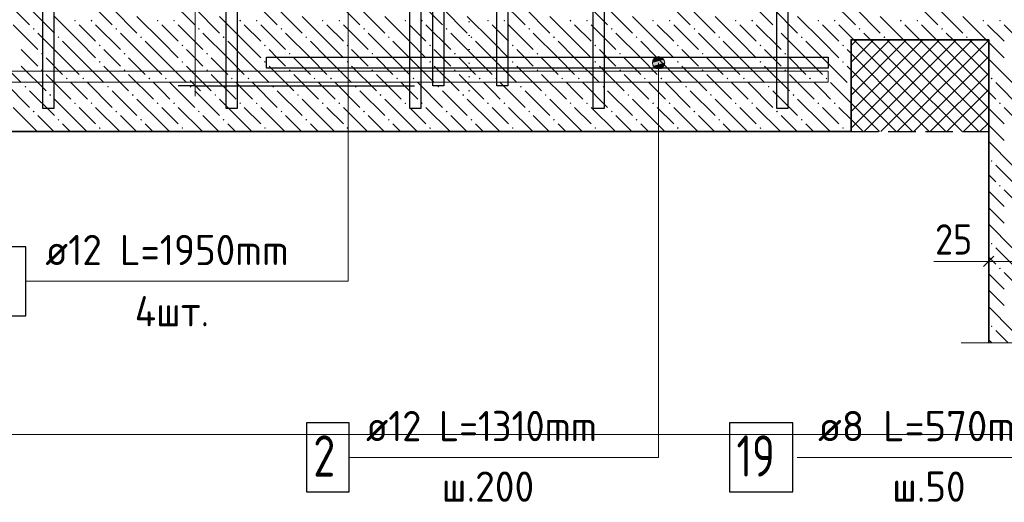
# Model space of a CAD drawing. Header units: millimetres. Extents: x 0 to 42000, y 0 to 29700.
# Tile 15 of 64: x 8148 to 15301, y 10354 to 13861. Entities that reach past the tile are written whole.
import ezdxf

# ---------------------------------------------------------------- set-up
doc = ezdxf.new("R2010")
doc.units = ezdxf.units.MM
doc.linetypes.add('______2', pattern=[270, 200, -70])
doc.linetypes.add('______9', pattern=[100, 0, -100])
for name, color, linetype, lineweight in [('Standard', 7, 'Continuous', 25), ('ЖБ Перекрытие верхний уровень', 7, 'Continuous', 18), ('Обрамление П-обр. равн.', 7, 'Continuous', 25), ('Размерная линия_ общее', 7, 'Continuous', 13), ('Ребро вкладыша арматура S1', 7, 'Continuous', 25), ('Ребро вкладыша арматура поперечная AW', 52, 'Continuous', 25), ('Фоновоя арматура Х1', 7, 'Continuous', 25)]:
    doc.layers.add(name, color=color, linetype=linetype, lineweight=lineweight)
doc.layers.add('Утеплитель перекрытие', color=7, linetype='Continuous', true_color=0xa0a0a0)
doc.styles.add('ISOCPEUR', font='txt')

msp = doc.modelspace()

# ---------------------------------------------------------------- hatches: boundary and pattern name
at = {"layer": 'Standard', "linetype": 'Continuous', "lineweight": 13, "transparency": 33554687}
for points in [[(12767, 13586.4), (12812, 13586.4), (12789.5, 13592.7)], [(12828.2, 13570.2), (12750.8, 13570.2), (12744.5, 13547.7)], [(12828.2, 13570.2), (12744.5, 13547.7), (12834.5, 13547.7)], [(12834.5, 13547.7), (12744.5, 13547.7), (12750.8, 13525.2)], [(12812, 13586.4), (12767, 13586.4), (12750.8, 13570.2)], [(12812, 13586.4), (12750.8, 13570.2), (12828.2, 13570.2)], [(12834.5, 13547.7), (12750.8, 13525.2), (12828.2, 13525.2)], [(12828.2, 13525.2), (12750.8, 13525.2), (12767, 13509)], [(12828.2, 13525.2), (12767, 13509), (12812, 13509)], [(12812, 13509), (12767, 13509), (12789.5, 13502.7)]]:
    msp.add_hatch(color=7, dxfattribs=at).paths.add_polyline_path(points)
at = {"layer": 'ЖБ Перекрытие верхний уровень', "linetype": 'Continuous', "lineweight": 18, "transparency": 33554687}
for points in [[(8542.8, 13853.5), (8549.3, 13860), (8555.8, 13853.5), (8549.3, 13847)], [(8662.8, 13853.5), (8669.3, 13860), (8675.8, 13853.5), (8669.3, 13847)], [(9142.8, 13853.5), (9149.3, 13860), (9155.8, 13853.5), (9149.3, 13847)], [(9262.8, 13853.5), (9269.3, 13860), (9275.8, 13853.5), (9269.3, 13847)], [(9742.8, 13853.5), (9749.3, 13860), (9755.8, 13853.5), (9749.3, 13847)], [(9862.8, 13853.5), (9869.3, 13860), (9875.8, 13853.5), (9869.3, 13847)], [(10342.8, 13853.5), (10349.3, 13860), (10355.8, 13853.5), (10349.3, 13847)], [(10462.8, 13853.5), (10469.3, 13860), (10475.8, 13853.5), (10469.3, 13847)], [(10942.8, 13853.5), (10949.3, 13860), (10955.8, 13853.5), (10949.3, 13847)], [(11062.8, 13853.5), (11069.3, 13860), (11075.8, 13853.5), (11069.3, 13847)], [(11542.8, 13853.5), (11549.3, 13860), (11555.8, 13853.5), (11549.3, 13847)], [(11662.8, 13853.5), (11669.3, 13860), (11675.8, 13853.5), (11669.3, 13847)], [(12142.8, 13853.5), (12149.3, 13860), (12155.8, 13853.5), (12149.3, 13847)], [(12262.8, 13853.5), (12269.3, 13860), (12275.8, 13853.5), (12269.3, 13847)], [(12742.8, 13853.5), (12749.3, 13860), (12755.8, 13853.5), (12749.3, 13847)], [(12862.8, 13853.5), (12869.3, 13860), (12875.8, 13853.5), (12869.3, 13847)], [(13342.8, 13853.5), (13349.3, 13860), (13355.8, 13853.5), (13349.3, 13847)], [(13462.8, 13853.5), (13469.3, 13860), (13475.8, 13853.5), (13469.3, 13847)], [(13942.8, 13853.5), (13949.3, 13860), (13955.8, 13853.5), (13949.3, 13847)], [(14062.8, 13853.5), (14069.3, 13860), (14075.8, 13853.5), (14069.3, 13847)], [(14542.8, 13853.5), (14549.3, 13860), (14555.8, 13853.5), (14549.3, 13847)], [(14662.8, 13853.5), (14669.3, 13860), (14675.8, 13853.5), (14669.3, 13847)], [(15142.8, 13853.5), (15149.3, 13860), (15155.8, 13853.5), (15149.3, 13847)], [(15262.8, 13853.5), (15269.3, 13860), (15275.8, 13853.5), (15269.3, 13847)], [(8242.8, 13793.5), (8249.3, 13800), (8255.8, 13793.5), (8249.3, 13787)], [(8422.8, 13733.5), (8429.3, 13740), (8435.8, 13733.5), (8429.3, 13727)], [(8842.8, 13793.5), (8849.3, 13800), (8855.8, 13793.5), (8849.3, 13787)], [(9022.8, 13733.5), (9029.3, 13740), (9035.8, 13733.5), (9029.3, 13727)], [(9442.8, 13793.5), (9449.3, 13800), (9455.8, 13793.5), (9449.3, 13787)], [(9622.8, 13733.5), (9629.3, 13740), (9635.8, 13733.5), (9629.3, 13727)], [(10042.8, 13793.5), (10049.3, 13800), (10055.8, 13793.5), (10049.3, 13787)], [(10222.8, 13733.5), (10229.3, 13740), (10235.8, 13733.5), (10229.3, 13727)], [(10642.8, 13793.5), (10649.3, 13800), (10655.8, 13793.5), (10649.3, 13787)], [(10822.8, 13733.5), (10829.3, 13740), (10835.8, 13733.5), (10829.3, 13727)], [(11242.8, 13793.5), (11249.3, 13800), (11255.8, 13793.5), (11249.3, 13787)], [(11422.8, 13733.5), (11429.3, 13740), (11435.8, 13733.5), (11429.3, 13727)], [(11842.8, 13793.5), (11849.3, 13800), (11855.8, 13793.5), (11849.3, 13787)], [(12022.8, 13733.5), (12029.3, 13740), (12035.8, 13733.5), (12029.3, 13727)], [(12442.8, 13793.5), (12449.3, 13800), (12455.8, 13793.5), (12449.3, 13787)], [(12622.8, 13733.5), (12629.3, 13740), (12635.8, 13733.5), (12629.3, 13727)], [(13042.8, 13793.5), (13049.3, 13800), (13055.8, 13793.5), (13049.3, 13787)], [(13222.8, 13733.5), (13229.3, 13740), (13235.8, 13733.5), (13229.3, 13727)], [(13642.8, 13793.5), (13649.3, 13800), (13655.8, 13793.5), (13649.3, 13787)], [(13822.8, 13733.5), (13829.3, 13740), (13835.8, 13733.5), (13829.3, 13727)], [(14242.8, 13793.5), (14249.3, 13800), (14255.8, 13793.5), (14249.3, 13787)], [(14422.8, 13733.5), (14429.3, 13740), (14435.8, 13733.5), (14429.3, 13727)], [(14842.8, 13793.5), (14849.3, 13800), (14855.8, 13793.5), (14849.3, 13787)], [(15022.8, 13733.5), (15029.3, 13740), (15035.8, 13733.5), (15029.3, 13727)], [(8722.8, 13673.5), (8729.3, 13680), (8735.8, 13673.5), (8729.3, 13667)], [(9322.8, 13673.5), (9329.3, 13680), (9335.8, 13673.5), (9329.3, 13667)], [(9922.8, 13673.5), (9929.3, 13680), (9935.8, 13673.5), (9929.3, 13667)], [(10522.8, 13673.5), (10529.3, 13680), (10535.8, 13673.5), (10529.3, 13667)], [(11122.8, 13673.5), (11129.3, 13680), (11135.8, 13673.5), (11129.3, 13667)], [(11722.8, 13673.5), (11729.3, 13680), (11735.8, 13673.5), (11729.3, 13667)], [(12322.8, 13673.5), (12329.3, 13680), (12335.8, 13673.5), (12329.3, 13667)], [(12922.8, 13673.5), (12929.3, 13680), (12935.8, 13673.5), (12929.3, 13667)], [(13522.8, 13673.5), (13529.3, 13680), (13535.8, 13673.5), (13529.3, 13667)], [(14122.8, 13673.5), (14129.3, 13680), (14135.8, 13673.5), (14129.3, 13667)], [(8302.8, 13613.5), (8309.3, 13620), (8315.8, 13613.5), (8309.3, 13607)], [(8902.8, 13613.5), (8909.3, 13620), (8915.8, 13613.5), (8909.3, 13607)], [(9502.8, 13613.5), (9509.3, 13620), (9515.8, 13613.5), (9509.3, 13607)], [(10102.8, 13613.5), (10109.3, 13620), (10115.8, 13613.5), (10109.3, 13607)], [(10702.8, 13613.5), (10709.3, 13620), (10715.8, 13613.5), (10709.3, 13607)], [(11302.8, 13613.5), (11309.3, 13620), (11315.8, 13613.5), (11309.3, 13607)], [(11902.8, 13613.5), (11909.3, 13620), (11915.8, 13613.5), (11909.3, 13607)], [(12502.8, 13613.5), (12509.3, 13620), (12515.8, 13613.5), (12509.3, 13607)], [(13102.8, 13613.5), (13109.3, 13620), (13115.8, 13613.5), (13109.3, 13607)], [(13702.8, 13613.5), (13709.3, 13620), (13715.8, 13613.5), (13709.3, 13607)], [(8722.8, 13553.5), (8729.3, 13560), (8735.8, 13553.5), (8729.3, 13547)], [(9322.8, 13553.5), (9329.3, 13560), (9335.8, 13553.5), (9329.3, 13547)], [(9922.8, 13553.5), (9929.3, 13560), (9935.8, 13553.5), (9929.3, 13547)], [(10522.8, 13553.5), (10529.3, 13560), (10535.8, 13553.5), (10529.3, 13547)], [(11122.8, 13553.5), (11129.3, 13560), (11135.8, 13553.5), (11129.3, 13547)], [(11722.8, 13553.5), (11729.3, 13560), (11735.8, 13553.5), (11729.3, 13547)], [(12322.8, 13553.5), (12329.3, 13560), (12335.8, 13553.5), (12329.3, 13547)], [(12922.8, 13553.5), (12929.3, 13560), (12935.8, 13553.5), (12929.3, 13547)], [(13522.8, 13553.5), (13529.3, 13560), (13535.8, 13553.5), (13529.3, 13547)], [(14122.8, 13553.5), (14129.3, 13560), (14135.8, 13553.5), (14129.3, 13547)], [(8302.8, 13493.5), (8309.3, 13500), (8315.8, 13493.5), (8309.3, 13487)], [(8902.8, 13493.5), (8909.3, 13500), (8915.8, 13493.5), (8909.3, 13487)], [(9502.8, 13493.5), (9509.3, 13500), (9515.8, 13493.5), (9509.3, 13487)], [(10102.8, 13493.5), (10109.3, 13500), (10115.8, 13493.5), (10109.3, 13487)], [(10702.8, 13493.5), (10709.3, 13500), (10715.8, 13493.5), (10709.3, 13487)], [(11302.8, 13493.5), (11309.3, 13500), (11315.8, 13493.5), (11309.3, 13487)], [(11902.8, 13493.5), (11909.3, 13500), (11915.8, 13493.5), (11909.3, 13487)], [(12502.8, 13493.5), (12509.3, 13500), (12515.8, 13493.5), (12509.3, 13487)], [(13102.8, 13493.5), (13109.3, 13500), (13115.8, 13493.5), (13109.3, 13487)], [(13702.8, 13493.5), (13709.3, 13500), (13715.8, 13493.5), (13709.3, 13487)], [(8182.8, 13373.5), (8189.3, 13380), (8195.8, 13373.5), (8189.3, 13367)], [(8482.8, 13433.5), (8489.3, 13440), (8495.8, 13433.5), (8489.3, 13427)], [(8602.8, 13433.5), (8609.3, 13440), (8615.8, 13433.5), (8609.3, 13427)], [(8782.8, 13373.5), (8789.3, 13380), (8795.8, 13373.5), (8789.3, 13367)], [(9082.8, 13433.5), (9089.3, 13440), (9095.8, 13433.5), (9089.3, 13427)], [(9202.8, 13433.5), (9209.3, 13440), (9215.8, 13433.5), (9209.3, 13427)], [(9382.8, 13373.5), (9389.3, 13380), (9395.8, 13373.5), (9389.3, 13367)], [(9682.8, 13433.5), (9689.3, 13440), (9695.8, 13433.5), (9689.3, 13427)], [(9802.8, 13433.5), (9809.3, 13440), (9815.8, 13433.5), (9809.3, 13427)], [(9982.8, 13373.5), (9989.3, 13380), (9995.8, 13373.5), (9989.3, 13367)], [(10282.8, 13433.5), (10289.3, 13440), (10295.8, 13433.5), (10289.3, 13427)], [(10402.8, 13433.5), (10409.3, 13440), (10415.8, 13433.5), (10409.3, 13427)], [(10582.8, 13373.5), (10589.3, 13380), (10595.8, 13373.5), (10589.3, 13367)], [(10882.8, 13433.5), (10889.3, 13440), (10895.8, 13433.5), (10889.3, 13427)], [(11002.8, 13433.5), (11009.3, 13440), (11015.8, 13433.5), (11009.3, 13427)], [(11182.8, 13373.5), (11189.3, 13380), (11195.8, 13373.5), (11189.3, 13367)], [(11482.8, 13433.5), (11489.3, 13440), (11495.8, 13433.5), (11489.3, 13427)], [(11602.8, 13433.5), (11609.3, 13440), (11615.8, 13433.5), (11609.3, 13427)], [(11782.8, 13373.5), (11789.3, 13380), (11795.8, 13373.5), (11789.3, 13367)], [(12082.8, 13433.5), (12089.3, 13440), (12095.8, 13433.5), (12089.3, 13427)], [(12202.8, 13433.5), (12209.3, 13440), (12215.8, 13433.5), (12209.3, 13427)], [(12382.8, 13373.5), (12389.3, 13380), (12395.8, 13373.5), (12389.3, 13367)], [(12682.8, 13433.5), (12689.3, 13440), (12695.8, 13433.5), (12689.3, 13427)], [(12802.8, 13433.5), (12809.3, 13440), (12815.8, 13433.5), (12809.3, 13427)], [(12982.8, 13373.5), (12989.3, 13380), (12995.8, 13373.5), (12989.3, 13367)], [(13282.8, 13433.5), (13289.3, 13440), (13295.8, 13433.5), (13289.3, 13427)], [(13402.8, 13433.5), (13409.3, 13440), (13415.8, 13433.5), (13409.3, 13427)], [(13582.8, 13373.5), (13589.3, 13380), (13595.8, 13373.5), (13589.3, 13367)], [(13882.8, 13433.5), (13889.3, 13440), (13895.8, 13433.5), (13889.3, 13427)], [(14002.8, 13433.5), (14009.3, 13440), (14015.8, 13433.5), (14009.3, 13427)], [(14182.8, 13373.5), (14188.2, 13378.9), (14188.2, 13368.1)], [(15202.8, 13433.5), (15209.3, 13440), (15215.8, 13433.5), (15209.3, 13427)], [(8362.8, 13313.5), (8369.3, 13320), (8375.8, 13313.5), (8369.3, 13307)], [(8962.8, 13313.5), (8969.3, 13320), (8975.8, 13313.5), (8969.3, 13307)], [(9562.8, 13313.5), (9569.3, 13320), (9575.8, 13313.5), (9569.3, 13307)], [(10162.8, 13313.5), (10169.3, 13320), (10175.8, 13313.5), (10169.3, 13307)], [(10762.8, 13313.5), (10769.3, 13320), (10775.8, 13313.5), (10769.3, 13307)], [(11362.8, 13313.5), (11369.3, 13320), (11375.8, 13313.5), (11369.3, 13307)], [(11962.8, 13313.5), (11969.3, 13320), (11975.8, 13313.5), (11969.3, 13307)], [(12562.8, 13313.5), (12569.3, 13320), (12575.8, 13313.5), (12569.3, 13307)], [(13162.8, 13313.5), (13169.3, 13320), (13175.8, 13313.5), (13169.3, 13307)], [(13762.8, 13313.5), (13769.3, 13320), (13775.8, 13313.5), (13769.3, 13307)], [(8542.8, 13253.5), (8549.3, 13260), (8555.8, 13253.5), (8549.3, 13247)], [(8662.8, 13253.5), (8669.3, 13260), (8675.8, 13253.5), (8669.3, 13247)], [(9142.8, 13253.5), (9149.3, 13260), (9155.8, 13253.5), (9149.3, 13247)], [(9262.8, 13253.5), (9269.3, 13260), (9275.8, 13253.5), (9269.3, 13247)], [(9742.8, 13253.5), (9749.3, 13260), (9755.8, 13253.5), (9749.3, 13247)], [(9862.8, 13253.5), (9869.3, 13260), (9875.8, 13253.5), (9869.3, 13247)], [(10342.8, 13253.5), (10349.3, 13260), (10355.8, 13253.5), (10349.3, 13247)], [(10462.8, 13253.5), (10469.3, 13260), (10475.8, 13253.5), (10469.3, 13247)], [(10942.8, 13253.5), (10949.3, 13260), (10955.8, 13253.5), (10949.3, 13247)], [(11062.8, 13253.5), (11069.3, 13260), (11075.8, 13253.5), (11069.3, 13247)], [(11542.8, 13253.5), (11549.3, 13260), (11555.8, 13253.5), (11549.3, 13247)], [(11662.8, 13253.5), (11669.3, 13260), (11675.8, 13253.5), (11669.3, 13247)], [(12142.8, 13253.5), (12149.3, 13260), (12155.8, 13253.5), (12149.3, 13247)], [(12262.8, 13253.5), (12269.3, 13260), (12275.8, 13253.5), (12269.3, 13247)], [(12742.8, 13253.5), (12749.3, 13260), (12755.8, 13253.5), (12749.3, 13247)], [(12862.8, 13253.5), (12869.3, 13260), (12875.8, 13253.5), (12869.3, 13247)], [(13342.8, 13253.5), (13349.3, 13260), (13355.8, 13253.5), (13349.3, 13247)], [(13462.8, 13253.5), (13469.3, 13260), (13475.8, 13253.5), (13469.3, 13247)], [(14062.8, 13253.5), (14069.3, 13260), (14075.8, 13253.5), (14069.3, 13247)], [(15262.8, 13253.5), (15269.3, 13260), (15275.8, 13253.5), (15269.3, 13247)], [(8242.8, 13193.5), (8249.3, 13200), (8255.8, 13193.5), (8249.3, 13187)], [(8842.8, 13193.5), (8849.3, 13200), (8855.8, 13193.5), (8849.3, 13187)], [(9442.8, 13193.5), (9449.3, 13200), (9455.8, 13193.5), (9449.3, 13187)], [(10042.8, 13193.5), (10049.3, 13200), (10055.8, 13193.5), (10049.3, 13187)], [(10642.8, 13193.5), (10649.3, 13200), (10655.8, 13193.5), (10649.3, 13187)], [(11242.8, 13193.5), (11249.3, 13200), (11255.8, 13193.5), (11249.3, 13187)], [(11842.8, 13193.5), (11849.3, 13200), (11855.8, 13193.5), (11849.3, 13187)], [(12442.8, 13193.5), (12449.3, 13200), (12455.8, 13193.5), (12449.3, 13187)], [(13042.8, 13193.5), (13049.3, 13200), (13055.8, 13193.5), (13049.3, 13187)], [(13642.8, 13193.5), (13649.3, 13200), (13655.8, 13193.5), (13649.3, 13187)], [(8422.8, 13133.5), (8429.3, 13140), (8435.8, 13133.5), (8429.3, 13127)], [(9022.8, 13133.5), (9029.3, 13140), (9035.8, 13133.5), (9029.3, 13127)], [(9622.8, 13133.5), (9629.3, 13140), (9635.8, 13133.5), (9629.3, 13127)], [(10222.8, 13133.5), (10229.3, 13140), (10235.8, 13133.5), (10229.3, 13127)], [(10822.8, 13133.5), (10829.3, 13140), (10835.8, 13133.5), (10829.3, 13127)], [(11422.8, 13133.5), (11429.3, 13140), (11435.8, 13133.5), (11429.3, 13127)], [(12022.8, 13133.5), (12029.3, 13140), (12035.8, 13133.5), (12029.3, 13127)], [(12622.8, 13133.5), (12629.3, 13140), (12635.8, 13133.5), (12629.3, 13127)], [(13222.8, 13133.5), (13229.3, 13140), (13235.8, 13133.5), (13229.3, 13127)], [(13822.8, 13133.5), (13829.3, 13140), (13835.8, 13133.5), (13829.3, 13127)], [(8722.8, 13073.5), (8729.3, 13080), (8735.8, 13073.5), (8729.3, 13067)], [(9322.8, 13073.5), (9329.3, 13080), (9335.8, 13073.5), (9329.3, 13067)], [(9922.8, 13073.5), (9929.3, 13080), (9935.8, 13073.5), (9929.3, 13067)], [(10522.8, 13073.5), (10529.3, 13080), (10535.8, 13073.5), (10529.3, 13067)], [(11122.8, 13073.5), (11129.3, 13080), (11135.8, 13073.5), (11129.3, 13067)], [(11722.8, 13073.5), (11729.3, 13080), (11735.8, 13073.5), (11729.3, 13067)], [(12322.8, 13073.5), (12329.3, 13080), (12335.8, 13073.5), (12329.3, 13067)], [(12922.8, 13073.5), (12929.3, 13080), (12935.8, 13073.5), (12929.3, 13067)], [(13522.8, 13073.5), (13529.3, 13080), (13535.8, 13073.5), (13529.3, 13067)], [(14122.8, 13073.5), (14129.3, 13080), (14135.8, 13073.5), (14129.3, 13067)], [(15202.8, 12833.5), (15209.3, 12840), (15215.8, 12833.5), (15209.3, 12827)], [(15262.8, 12653.5), (15269.3, 12660), (15275.8, 12653.5), (15269.3, 12647)], [(15202.8, 12233.5), (15209.3, 12240), (15215.8, 12233.5), (15209.3, 12227)], [(15262.8, 12053.5), (15269.3, 12060), (15275.8, 12053.5), (15269.3, 12047)], [(15202.8, 11633.5), (15209.3, 11640), (15215.8, 11633.5), (15209.3, 11627)]]:
    msp.add_hatch(color=7, dxfattribs=at).paths.add_polyline_path(points, flags=16)
h = msp.add_hatch(color=7, dxfattribs=at)
h.paths.add_polyline_path([(13946.6, 13257.3), (13953.6, 13251.2), (13955.8, 13253.5), (13949.3, 13260)])
h.paths.add_polyline_path([(13946.6, 13257.3), (13953.6, 13251.2), (13949.3, 13247), (13942.8, 13253.5)], flags=16)

# ---------------------------------------------------------------- linework, layer by layer
at = {"layer": 'Standard', "color": 7, "linetype": '______9', "lineweight": 13, "transparency": 33554687}
msp.add_line((11413.6, 26558), (11413.6, 13152.5), dxfattribs=at)
at = {"layer": 'Standard', "color": 7, "linetype": 'Continuous', "lineweight": 13, "transparency": 33554687}
for p, q in [((12789.5, 13592.7), (12789.5, 13592.7)), ((12744.5, 13547.7), (12744.5, 13547.7)), ((12834.5, 13547.7), (12834.5, 13547.7)), ((12789.5, 13502.7), (12789.5, 13502.7)), ((14988.2, 11513.4), (14988.2, 11513.4)), ((16758.6, 11513.4), (14988.2, 11513.4))]:
    msp.add_line(p, q, dxfattribs=at)
at = {"layer": 'Standard', "color": 251, "linetype": 'Continuous', "lineweight": 13, "true_color": 0x656565, "transparency": 33554687}
msp.add_line((15188.2, 12104.4), (14788.2, 12104.4), dxfattribs=at)
at = {"layer": 'Standard', "color": 254, "linetype": 'Continuous', "lineweight": 18, "true_color": 0xc4c4ff, "transparency": 33554687}
msp.add_lwpolyline([(4454.9, 10846.8), (23188.2, 10846.8), (23188.2, 27413.3), (4454.9, 27413.3), (4454.9, 10846.8)], dxfattribs=at)
at = {"layer": 'Standard', "color": 7, "linetype": 'Continuous', "lineweight": 13, "transparency": 33554687}
for points in [[(15021.6, 14214.3), (15863.3, 14214.3), (15863.3, 10681), (13795.6, 10681)], [(10535.2, 13981), (10535.2, 11960.2), (8192.2, 11960.2)], [(12789.5, 13547.7), (12789.5, 10681), (10540.3, 10681)]]:
    msp.add_lwpolyline(points, dxfattribs=at)
at = {"layer": 'Standard', "color": 7, "linetype": 'Continuous', "lineweight": 35, "transparency": 33554687}
msp.add_lwpolyline([(14188.2, 13047.7), (14188.2, 13714.3), (15188.2, 13714.3), (15188.2, 13047.7)], dxfattribs=at)
at = {"layer": 'Standard', "color": 7, "linetype": 'Continuous', "lineweight": 13, "transparency": 33554687}
msp.add_circle((12789.5, 13547.7), 45, dxfattribs=at)
at = {"layer": 'ЖБ Перекрытие верхний уровень', "color": 9, "linetype": 'Continuous', "lineweight": 18, "true_color": 0xc7c7c7, "transparency": 33554687}
for p, q in [((8039.3, 14003.5), (8219.3, 13823.5)), ((8639.3, 14003.5), (8819.3, 13823.5)), ((9239.3, 14003.5), (9419.3, 13823.5)), ((9839.3, 14003.5), (10019.3, 13823.5)), ((10439.3, 14003.5), (10619.3, 13823.5)), ((11039.3, 14003.5), (11219.3, 13823.5)), ((11639.3, 14003.5), (11819.3, 13823.5)), ((12239.3, 14003.5), (12419.3, 13823.5)), ((12839.3, 14003.5), (13019.3, 13823.5)), ((13439.3, 14003.5), (13619.3, 13823.5)), ((14039.3, 14003.5), (14219.3, 13823.5)), ((14639.3, 14003.5), (14819.3, 13823.5)), ((8219.3, 13943.5), (8399.3, 13763.5)), ((8579.3, 13703.5), (8399.3, 13883.5)), ((8819.3, 13943.5), (8999.3, 13763.5)), ((9179.3, 13703.5), (8999.3, 13883.5)), ((9419.3, 13943.5), (9599.3, 13763.5)), ((9779.3, 13703.5), (9599.3, 13883.5)), ((10019.3, 13943.5), (10199.3, 13763.5)), ((10379.3, 13703.5), (10199.3, 13883.5)), ((10619.3, 13943.5), (10799.3, 13763.5)), ((10979.3, 13703.5), (10799.3, 13883.5)), ((11219.3, 13943.5), (11399.3, 13763.5)), ((11579.3, 13703.5), (11399.3, 13883.5)), ((11819.3, 13943.5), (11999.3, 13763.5)), ((12179.3, 13703.5), (11999.3, 13883.5)), ((12419.3, 13943.5), (12599.3, 13763.5)), ((12779.3, 13703.5), (12599.3, 13883.5)), ((13019.3, 13943.5), (13199.3, 13763.5)), ((13379.3, 13703.5), (13199.3, 13883.5)), ((13619.3, 13943.5), (13799.3, 13763.5)), ((13979.3, 13703.5), (13799.3, 13883.5)), ((14219.3, 13943.5), (14399.3, 13763.5)), ((14568.5, 13714.3), (14399.3, 13883.5)), ((14819.3, 13943.5), (14999.3, 13763.5)), ((15168.5, 13714.3), (14999.3, 13883.5)), ((8099.3, 13823.5), (8279.3, 13643.5)), ((8579.3, 13823.5), (8699.3, 13703.5)), ((8699.3, 13823.5), (8879.3, 13643.5)), ((9179.3, 13823.5), (9299.3, 13703.5)), ((9299.3, 13823.5), (9479.3, 13643.5)), ((9779.3, 13823.5), (9899.3, 13703.5)), ((9899.3, 13823.5), (10079.3, 13643.5)), ((10379.3, 13823.5), (10499.3, 13703.5)), ((10499.3, 13823.5), (10679.3, 13643.5)), ((10979.3, 13823.5), (11099.3, 13703.5)), ((11099.3, 13823.5), (11279.3, 13643.5)), ((11579.3, 13823.5), (11699.3, 13703.5)), ((11699.3, 13823.5), (11879.3, 13643.5)), ((12179.3, 13823.5), (12299.3, 13703.5)), ((12299.3, 13823.5), (12479.3, 13643.5)), ((12779.3, 13823.5), (12899.3, 13703.5)), ((12899.3, 13823.5), (13079.3, 13643.5)), ((13379.3, 13823.5), (13499.3, 13703.5)), ((13499.3, 13823.5), (13679.3, 13643.5)), ((13979.3, 13823.5), (14099.3, 13703.5)), ((14099.3, 13823.5), (14208.5, 13714.3)), ((14579.3, 13823.5), (14688.5, 13714.3)), ((14699.3, 13823.5), (14808.5, 13714.3)), ((15179.3, 13823.5), (15299.3, 13703.5)), ((15299.3, 13823.5), (15479.3, 13643.5)), ((8459.3, 13583.5), (8279.3, 13763.5)), ((9059.3, 13583.5), (8879.3, 13763.5)), ((9659.3, 13583.5), (9479.3, 13763.5)), ((10259.3, 13583.5), (10079.3, 13763.5)), ((10859.3, 13583.5), (10679.3, 13763.5)), ((11459.3, 13583.5), (11279.3, 13763.5)), ((12059.3, 13583.5), (11879.3, 13763.5)), ((12659.3, 13583.5), (12479.3, 13763.5)), ((13259.3, 13583.5), (13079.3, 13763.5)), ((13859.3, 13583.5), (13679.3, 13763.5)), ((14328.5, 13714.3), (14279.3, 13763.5)), ((14928.5, 13714.3), (14879.3, 13763.5)), ((8459.3, 13703.5), (8579.3, 13583.5)), ((8579.3, 13703.5), (8699.3, 13583.5)), ((9059.3, 13703.5), (9179.3, 13583.5)), ((9179.3, 13703.5), (9299.3, 13583.5)), ((9659.3, 13703.5), (9779.3, 13583.5)), ((9779.3, 13703.5), (9899.3, 13583.5)), ((10259.3, 13703.5), (10379.3, 13583.5)), ((10379.3, 13703.5), (10499.3, 13583.5)), ((10859.3, 13703.5), (10979.3, 13583.5)), ((10979.3, 13703.5), (11099.3, 13583.5)), ((11459.3, 13703.5), (11579.3, 13583.5)), ((11579.3, 13703.5), (11699.3, 13583.5)), ((12059.3, 13703.5), (12179.3, 13583.5)), ((12179.3, 13703.5), (12299.3, 13583.5)), ((12659.3, 13703.5), (12779.3, 13583.5)), ((12779.3, 13703.5), (12899.3, 13583.5)), ((13259.3, 13703.5), (13379.3, 13583.5)), ((13379.3, 13703.5), (13499.3, 13583.5)), ((13859.3, 13703.5), (13979.3, 13583.5)), ((13979.3, 13703.5), (14099.3, 13583.5)), ((15188.2, 13694.6), (15299.3, 13583.5)), ((8219.3, 13583.5), (8159.3, 13643.5)), ((8819.3, 13583.5), (8759.3, 13643.5)), ((9419.3, 13583.5), (9359.3, 13643.5)), ((10019.3, 13583.5), (9959.3, 13643.5)), ((10619.3, 13583.5), (10559.3, 13643.5)), ((11219.3, 13583.5), (11159.3, 13643.5)), ((11819.3, 13583.5), (11759.3, 13643.5)), ((12419.3, 13583.5), (12359.3, 13643.5)), ((13019.3, 13583.5), (12959.3, 13643.5)), ((13619.3, 13583.5), (13559.3, 13643.5)), ((14188.2, 13614.6), (14159.3, 13643.5)), ((7979.3, 13583.5), (8159.3, 13403.5)), ((8159.3, 13523.5), (8339.3, 13343.5)), ((8279.3, 13523.5), (8219.3, 13583.5)), ((8339.3, 13583.5), (8459.3, 13463.5)), ((8459.3, 13583.5), (8579.3, 13463.5)), ((8579.3, 13583.5), (8759.3, 13403.5)), ((8759.3, 13523.5), (8939.3, 13343.5)), ((8879.3, 13523.5), (8819.3, 13583.5)), ((8939.3, 13583.5), (9059.3, 13463.5)), ((9059.3, 13583.5), (9179.3, 13463.5)), ((9179.3, 13583.5), (9359.3, 13403.5)), ((9359.3, 13523.5), (9539.3, 13343.5)), ((9479.3, 13523.5), (9419.3, 13583.5)), ((9539.3, 13583.5), (9659.3, 13463.5)), ((9659.3, 13583.5), (9779.3, 13463.5)), ((9779.3, 13583.5), (9959.3, 13403.5)), ((9959.3, 13523.5), (10139.3, 13343.5)), ((10079.3, 13523.5), (10019.3, 13583.5)), ((10139.3, 13583.5), (10259.3, 13463.5)), ((10259.3, 13583.5), (10379.3, 13463.5)), ((10379.3, 13583.5), (10559.3, 13403.5)), ((10559.3, 13523.5), (10739.3, 13343.5)), ((10679.3, 13523.5), (10619.3, 13583.5)), ((10739.3, 13583.5), (10859.3, 13463.5)), ((10859.3, 13583.5), (10979.3, 13463.5)), ((10979.3, 13583.5), (11159.3, 13403.5)), ((11159.3, 13523.5), (11339.3, 13343.5)), ((11279.3, 13523.5), (11219.3, 13583.5)), ((11339.3, 13583.5), (11459.3, 13463.5)), ((11459.3, 13583.5), (11579.3, 13463.5)), ((11579.3, 13583.5), (11759.3, 13403.5)), ((11759.3, 13523.5), (11939.3, 13343.5)), ((11879.3, 13523.5), (11819.3, 13583.5)), ((11939.3, 13583.5), (12059.3, 13463.5)), ((12059.3, 13583.5), (12179.3, 13463.5)), ((12179.3, 13583.5), (12359.3, 13403.5)), ((12359.3, 13523.5), (12539.3, 13343.5)), ((12479.3, 13523.5), (12419.3, 13583.5)), ((12539.3, 13583.5), (12659.3, 13463.5)), ((12659.3, 13583.5), (12779.3, 13463.5)), ((12779.3, 13583.5), (12959.3, 13403.5)), ((12959.3, 13523.5), (13139.3, 13343.5)), ((13079.3, 13523.5), (13019.3, 13583.5)), ((13139.3, 13583.5), (13259.3, 13463.5)), ((13259.3, 13583.5), (13379.3, 13463.5)), ((13379.3, 13583.5), (13559.3, 13403.5)), ((13559.3, 13523.5), (13739.3, 13343.5)), ((13679.3, 13523.5), (13619.3, 13583.5)), ((13739.3, 13583.5), (13859.3, 13463.5)), ((13859.3, 13583.5), (13979.3, 13463.5)), ((13979.3, 13583.5), (14159.3, 13403.5)), ((14159.3, 13523.5), (14188.2, 13494.6)), ((15188.2, 13574.6), (15359.3, 13403.5)), ((8339.3, 13463.5), (8519.3, 13283.5)), ((8939.3, 13463.5), (9119.3, 13283.5)), ((9539.3, 13463.5), (9719.3, 13283.5)), ((10139.3, 13463.5), (10319.3, 13283.5)), ((10739.3, 13463.5), (10919.3, 13283.5)), ((11339.3, 13463.5), (11519.3, 13283.5)), ((11939.3, 13463.5), (12119.3, 13283.5)), ((12539.3, 13463.5), (12719.3, 13283.5)), ((13139.3, 13463.5), (13319.3, 13283.5)), ((13739.3, 13463.5), (13919.3, 13283.5)), ((8039.3, 13403.5), (8219.3, 13223.5)), ((8579.3, 13343.5), (8519.3, 13403.5)), ((8639.3, 13403.5), (8819.3, 13223.5)), ((9179.3, 13343.5), (9119.3, 13403.5)), ((9239.3, 13403.5), (9419.3, 13223.5)), ((9779.3, 13343.5), (9719.3, 13403.5)), ((9839.3, 13403.5), (10019.3, 13223.5)), ((10379.3, 13343.5), (10319.3, 13403.5)), ((10439.3, 13403.5), (10619.3, 13223.5)), ((10979.3, 13343.5), (10919.3, 13403.5)), ((11039.3, 13403.5), (11219.3, 13223.5)), ((11579.3, 13343.5), (11519.3, 13403.5)), ((11639.3, 13403.5), (11819.3, 13223.5)), ((12179.3, 13343.5), (12119.3, 13403.5)), ((12239.3, 13403.5), (12419.3, 13223.5)), ((12779.3, 13343.5), (12719.3, 13403.5)), ((12839.3, 13403.5), (13019.3, 13223.5)), ((13379.3, 13343.5), (13319.3, 13403.5)), ((13439.3, 13403.5), (13619.3, 13223.5)), ((13979.3, 13343.5), (13919.3, 13403.5)), ((14039.3, 13403.5), (14188.2, 13254.6)), ((15239.3, 13403.5), (15419.3, 13223.5)), ((8219.3, 13343.5), (8399.3, 13163.5)), ((8639.3, 13283.5), (8579.3, 13343.5)), ((8819.3, 13343.5), (8999.3, 13163.5)), ((9239.3, 13283.5), (9179.3, 13343.5)), ((9419.3, 13343.5), (9599.3, 13163.5)), ((9839.3, 13283.5), (9779.3, 13343.5)), ((10019.3, 13343.5), (10199.3, 13163.5)), ((10439.3, 13283.5), (10379.3, 13343.5)), ((10619.3, 13343.5), (10799.3, 13163.5)), ((11039.3, 13283.5), (10979.3, 13343.5)), ((11219.3, 13343.5), (11399.3, 13163.5)), ((11639.3, 13283.5), (11579.3, 13343.5)), ((11819.3, 13343.5), (11999.3, 13163.5)), ((12239.3, 13283.5), (12179.3, 13343.5)), ((12419.3, 13343.5), (12599.3, 13163.5)), ((12839.3, 13283.5), (12779.3, 13343.5)), ((13019.3, 13343.5), (13199.3, 13163.5)), ((13439.3, 13283.5), (13379.3, 13343.5)), ((13619.3, 13343.5), (13799.3, 13163.5)), ((14039.3, 13283.5), (13979.3, 13343.5)), ((15239.3, 13283.5), (15188.2, 13334.6)), ((8579.3, 13103.5), (8399.3, 13283.5)), ((9179.3, 13103.5), (8999.3, 13283.5)), ((9779.3, 13103.5), (9599.3, 13283.5)), ((10379.3, 13103.5), (10199.3, 13283.5)), ((10979.3, 13103.5), (10799.3, 13283.5)), ((11579.3, 13103.5), (11399.3, 13283.5)), ((12179.3, 13103.5), (11999.3, 13283.5)), ((12779.3, 13103.5), (12599.3, 13283.5)), ((13379.3, 13103.5), (13199.3, 13283.5)), ((13979.3, 13103.5), (13799.3, 13283.5)), ((8099.3, 13223.5), (8275.1, 13047.7)), ((8395.1, 13047.7), (8279.3, 13163.5)), ((8579.3, 13223.5), (8699.3, 13103.5)), ((8699.3, 13223.5), (8875.1, 13047.7)), ((8995.1, 13047.7), (8879.3, 13163.5)), ((9179.3, 13223.5), (9299.3, 13103.5)), ((9299.3, 13223.5), (9475.1, 13047.7)), ((9595.1, 13047.7), (9479.3, 13163.5)), ((9779.3, 13223.5), (9899.3, 13103.5)), ((9899.3, 13223.5), (10075.1, 13047.7)), ((10195.1, 13047.7), (10079.3, 13163.5)), ((10379.3, 13223.5), (10499.3, 13103.5)), ((10499.3, 13223.5), (10675.1, 13047.7)), ((10795.1, 13047.7), (10679.3, 13163.5)), ((10979.3, 13223.5), (11099.3, 13103.5)), ((11099.3, 13223.5), (11275.1, 13047.7)), ((11395.1, 13047.7), (11279.3, 13163.5)), ((11579.3, 13223.5), (11699.3, 13103.5)), ((11699.3, 13223.5), (11875.1, 13047.7)), ((11995.1, 13047.7), (11879.3, 13163.5)), ((12179.3, 13223.5), (12299.3, 13103.5)), ((12299.3, 13223.5), (12475.1, 13047.7)), ((12595.1, 13047.7), (12479.3, 13163.5)), ((12779.3, 13223.5), (12899.3, 13103.5)), ((12899.3, 13223.5), (13075.1, 13047.7)), ((13195.1, 13047.7), (13079.3, 13163.5)), ((13379.3, 13223.5), (13499.3, 13103.5)), ((13499.3, 13223.5), (13675.1, 13047.7)), ((13795.1, 13047.7), (13679.3, 13163.5)), ((13979.3, 13223.5), (14099.3, 13103.5)), ((14099.3, 13223.5), (14188.2, 13134.6)), ((15188.2, 13214.6), (15299.3, 13103.5)), ((15299.3, 13223.5), (15479.3, 13043.5)), ((8459.3, 13103.5), (8515.1, 13047.7)), ((8579.3, 13103.5), (8635.1, 13047.7)), ((9059.3, 13103.5), (9115.1, 13047.7)), ((9179.3, 13103.5), (9235.1, 13047.7)), ((9659.3, 13103.5), (9715.1, 13047.7)), ((9779.3, 13103.5), (9835.1, 13047.7)), ((10259.3, 13103.5), (10315.1, 13047.7)), ((10379.3, 13103.5), (10435.1, 13047.7)), ((10859.3, 13103.5), (10915.1, 13047.7)), ((10979.3, 13103.5), (11035.1, 13047.7)), ((11459.3, 13103.5), (11515.1, 13047.7)), ((11579.3, 13103.5), (11635.1, 13047.7)), ((12059.3, 13103.5), (12115.1, 13047.7)), ((12179.3, 13103.5), (12235.1, 13047.7)), ((12659.3, 13103.5), (12715.1, 13047.7)), ((12779.3, 13103.5), (12835.1, 13047.7)), ((13259.3, 13103.5), (13315.1, 13047.7)), ((13379.3, 13103.5), (13435.1, 13047.7)), ((13859.3, 13103.5), (13915.1, 13047.7)), ((13979.3, 13103.5), (14035.1, 13047.7)), ((15188.2, 13094.6), (15299.3, 12983.5)), ((15188.2, 12974.6), (15359.3, 12803.5)), ((15239.3, 12683.5), (15188.2, 12734.6)), ((15239.3, 12803.5), (15419.3, 12623.5)), ((15188.2, 12614.6), (15299.3, 12503.5)), ((15299.3, 12623.5), (15479.3, 12443.5)), ((15188.2, 12494.6), (15299.3, 12383.5)), ((15188.2, 12374.6), (15359.3, 12203.5)), ((15239.3, 12203.5), (15419.3, 12023.5)), ((15239.3, 12083.5), (15188.2, 12134.6)), ((15299.3, 12023.5), (15479.3, 11843.5)), ((15188.2, 12014.6), (15299.3, 11903.5)), ((15188.2, 11894.6), (15299.3, 11783.5)), ((15188.2, 11774.6), (15359.3, 11603.5)), ((15239.3, 11603.5), (15329.4, 11513.4)), ((15209.4, 11513.4), (15188.2, 11534.6))]:
    msp.add_line(p, q, dxfattribs=at)
at = {"layer": 'ЖБ Перекрытие верхний уровень', "color": 7, "linetype": 'Continuous', "lineweight": 35, "transparency": 33554687}
for p, q in [((5121.6, 13047.7), (14188.2, 13047.7)), ((15188.2, 13047.7), (15188.2, 11513.4))]:
    msp.add_line(p, q, dxfattribs=at)
at = {"layer": 'Обрамление П-обр. равн.', "color": 38, "linetype": 'Continuous', "lineweight": 25, "true_color": 0x5f1e0f, "transparency": 33554687}
for points in [[(8314.9, 13214.3), (8314.9, 18527.7), (8394.9, 18527.7), (8394.9, 13214.3), (8314.9, 13214.3)], [(9648.2, 13214.3), (9648.2, 18527.7), (9728.2, 18527.7), (9728.2, 13214.3), (9648.2, 13214.3)], [(10981.6, 13214.3), (10981.6, 18527.7), (11061.6, 18527.7), (11061.6, 13214.3), (10981.6, 13214.3)], [(12314.9, 13214.3), (12314.9, 18527.7), (12394.9, 18527.7), (12394.9, 13214.3), (12314.9, 13214.3)], [(13648.2, 13214.3), (13648.2, 18527.7), (13728.2, 18527.7), (13728.2, 13214.3), (13648.2, 13214.3)], [(14021.6, 13507.7), (9941.6, 13507.7), (9941.6, 13587.7), (14021.6, 13587.7), (14021.6, 13507.7)]]:
    msp.add_lwpolyline(points, dxfattribs=at)
at = {"layer": 'Обрамление П-обр. равн.', "color": 7, "linetype": 'Continuous', "lineweight": 25, "transparency": 33554687}
msp.add_lwpolyline([(10230.3, 10431), (10540.3, 10431), (10540.3, 10931), (10230.3, 10931), (10230.3, 10431)], dxfattribs=at)
at = {"layer": 'Размерная линия_ общее', "color": 251, "linetype": 'Continuous', "lineweight": 13, "true_color": 0x656565, "transparency": 33554687}
for p, q in [((9423.3, 18714.3), (9423.3, 13381)), ((9423.3, 13381), (9423.3, 13306)), ((15188.2, 12104.4), (15113.2, 12104.4)), ((15354.9, 12104.4), (15188.2, 12104.4))]:
    msp.add_line(p, q, dxfattribs=at)
at = {"layer": 'Размерная линия_ общее', "color": 251, "linetype": 'Continuous', "lineweight": -3, "true_color": 0x656565, "transparency": 33554687}
for p, q in [((9423.3, 13381), (9298.3, 13381)), ((9423.3, 13381), (9548.3, 13381)), ((9423.3, 13381), (11014.9, 13381)), ((15188.2, 12104.4), (15188.2, 12229.4)), ((15188.2, 12104.4), (15188.2, 11979.4)), ((15188.2, 12104.4), (15188.2, 11874.4))]:
    msp.add_line(p, q, dxfattribs=at)
at = {"layer": 'Размерная линия_ общее', "color": 251, "linetype": 'Continuous', "lineweight": 25, "true_color": 0x656565, "transparency": 33554687}
for p, q in [((9385.8, 13418.5), (9460.8, 13343.5)), ((15225.7, 12141.9), (15150.7, 12066.9))]:
    msp.add_line(p, q, dxfattribs=at)
at = {"layer": 'Ребро вкладыша арматура S1', "color": 7, "linetype": 'Continuous', "lineweight": 25, "transparency": 33554687}
for points in [[(11148.2, 13381), (11148.2, 26381), (11228.2, 26381), (11228.2, 13381), (11148.2, 13381)], [(11148.2, 13381), (11148.2, 26381), (11228.2, 26381), (11228.2, 13381), (11148.2, 13381)], [(11614.9, 13381), (11614.9, 26381), (11694.9, 26381), (11694.9, 13381), (11614.9, 13381)], [(11614.9, 13381), (11614.9, 26381), (11694.9, 26381), (11694.9, 13381), (11614.9, 13381)], [(7882.2, 11710.2), (8192.2, 11710.2), (8192.2, 12210.2), (7882.2, 12210.2), (7882.2, 11710.2)]]:
    msp.add_lwpolyline(points, dxfattribs=at)
at = {"layer": 'Ребро вкладыша арматура поперечная AW', "color": 7, "linetype": 'Continuous', "lineweight": 25, "transparency": 33554687}
msp.add_lwpolyline([(13305.6, 10431), (13765.6, 10431), (13765.6, 10931), (13305.6, 10931), (13305.6, 10431)], dxfattribs=at)
at = {"layer": 'Утеплитель перекрытие', "color": 252, "linetype": 'Continuous', "lineweight": 18, "true_color": 0x8f8f8f, "transparency": 33554687}
for p, q in [((14188.2, 13672.4), (14230.2, 13714.3)), ((14188.2, 13552.4), (14350.2, 13714.3)), ((14188.2, 13432.4), (14470.2, 13714.3)), ((14188.2, 13312.4), (14579.3, 13703.5)), ((14208.5, 13714.3), (14579.3, 13343.5)), ((14328.5, 13714.3), (14579.3, 13463.5)), ((14448.5, 13714.3), (14579.3, 13583.5)), ((14568.5, 13714.3), (14579.3, 13703.5)), ((14579.3, 13703.5), (14590.2, 13714.3)), ((14579.3, 13583.5), (14710.2, 13714.3)), ((14579.3, 13463.5), (14830.2, 13714.3)), ((14579.3, 13343.5), (14950.2, 13714.3)), ((14579.3, 13223.5), (15070.2, 13714.3)), ((14579.3, 13103.5), (15188.2, 13712.4)), ((14579.3, 13703.5), (15188.2, 13094.6)), ((14688.5, 13714.3), (15188.2, 13214.6)), ((14808.5, 13714.3), (15188.2, 13334.6)), ((14928.5, 13714.3), (15188.2, 13454.6)), ((15048.5, 13714.3), (15188.2, 13574.6)), ((15168.5, 13714.3), (15188.2, 13694.6)), ((14188.2, 13614.6), (14579.3, 13223.5)), ((14643.5, 13047.7), (15188.2, 13592.4)), ((14188.2, 13192.4), (14579.3, 13583.5)), ((14579.3, 13583.5), (15115.1, 13047.7)), ((14188.2, 13494.6), (14579.3, 13103.5)), ((14188.2, 13072.4), (14579.3, 13463.5)), ((14579.3, 13463.5), (14995.1, 13047.7)), ((14763.5, 13047.7), (15188.2, 13472.4)), ((14188.2, 13374.6), (14515.1, 13047.7)), ((14283.5, 13047.7), (14579.3, 13343.5)), ((14579.3, 13343.5), (14875.1, 13047.7)), ((14883.5, 13047.7), (15188.2, 13352.4)), ((14188.2, 13254.6), (14395.1, 13047.7)), ((14403.5, 13047.7), (14579.3, 13223.5)), ((14579.3, 13223.5), (14755.1, 13047.7)), ((15003.5, 13047.7), (15188.2, 13232.4)), ((14188.2, 13134.6), (14275.1, 13047.7)), ((14523.5, 13047.7), (14579.3, 13103.5)), ((14579.3, 13103.5), (14635.1, 13047.7)), ((15123.5, 13047.7), (15188.2, 13112.4))]:
    msp.add_line(p, q, dxfattribs=at)
at = {"layer": 'Утеплитель перекрытие', "color": 253, "linetype": '______2', "lineweight": -3, "true_color": 0xa0a0a0, "transparency": 33554687}
msp.add_line((14188.2, 13047.7), (15188.2, 13047.7), dxfattribs=at)
at = {"layer": 'Фоновоя арматура Х1', "color": 251, "linetype": 'Continuous', "lineweight": 18, "true_color": 0x656565, "transparency": 33554687}
msp.add_lwpolyline([(14021.6, 13407.7), (5081.6, 13407.7), (5081.6, 13487.7), (14021.6, 13487.7), (14021.6, 13407.7)], dxfattribs=at)
msp.add_lwpolyline([(14021.6, 13407.7), (5081.6, 13407.7), (5081.6, 13487.7), (14021.6, 13487.7), (14021.6, 13407.7)], dxfattribs=at)

# ---------------------------------------------------------------- texts
at = {"color": 7, "linetype": 'Continuous', "lineweight": 25, "transparency": 33554687, "insert": (8983.6, 11632.4), "char_height": 220, "width": 740.613, "attachment_point": 7, "style": 'ISOCPEUR'}
msp.add_mtext('\\W0.94;4шт.', dxfattribs=at)
at = {"layer": 'Обрамление П-обр. равн.', "color": 7, "linetype": 'Continuous', "lineweight": 13, "transparency": 33554687, "attachment_point": 7, "style": 'ISOCPEUR'}
for s, insert, char_height, width in [('\\W0.92;ø12 L=1310mm ', (10663.9, 10798.3), 220, 2058.236), ('\\W0.78;2', (10280.3, 10541), 300, 326.407), ('\\W0.95;ш.200 ', (11213.9, 10358.3), 220, 962.136)]:
    msp.add_mtext(s, dxfattribs=dict(at, insert=insert, char_height=char_height, width=width))
at = {"layer": 'Размерная линия_ общее', "color": 251, "linetype": 'Continuous', "lineweight": 25, "true_color": 0x656565, "transparency": 33554687, "insert": (14798.1, 12154.4), "char_height": 220, "width": 403.924, "attachment_point": 7, "style": 'ISOCPEUR'}
msp.add_mtext('\\W0.87;25', dxfattribs=at)
at = {"layer": 'Ребро вкладыша арматура S1', "color": 7, "linetype": 'Continuous', "lineweight": 13, "transparency": 33554687, "insert": (8334.2, 12077.5), "char_height": 220, "width": 2104.383, "attachment_point": 7, "style": 'ISOCPEUR'}
msp.add_mtext('\\W0.94;ø12 L=1950mm ', dxfattribs=at)
at = {"layer": 'Ребро вкладыша арматура поперечная AW', "color": 7, "linetype": 'Continuous', "lineweight": 13, "transparency": 33554687, "attachment_point": 7, "style": 'ISOCPEUR'}
for s, insert, char_height, width in [('\\W0.98;ø8 L=570mm ', (13948, 10798.3), 220, 1888.528), ('\\W0.75;19', (13355.6, 10541), 300, 472.281), ('\\W0.94;ш.50 ', (14487, 10358.3), 220, 807.156)]:
    msp.add_mtext(s, dxfattribs=dict(at, insert=insert, char_height=char_height, width=width))

doc.saveas('drawing.dxf')
